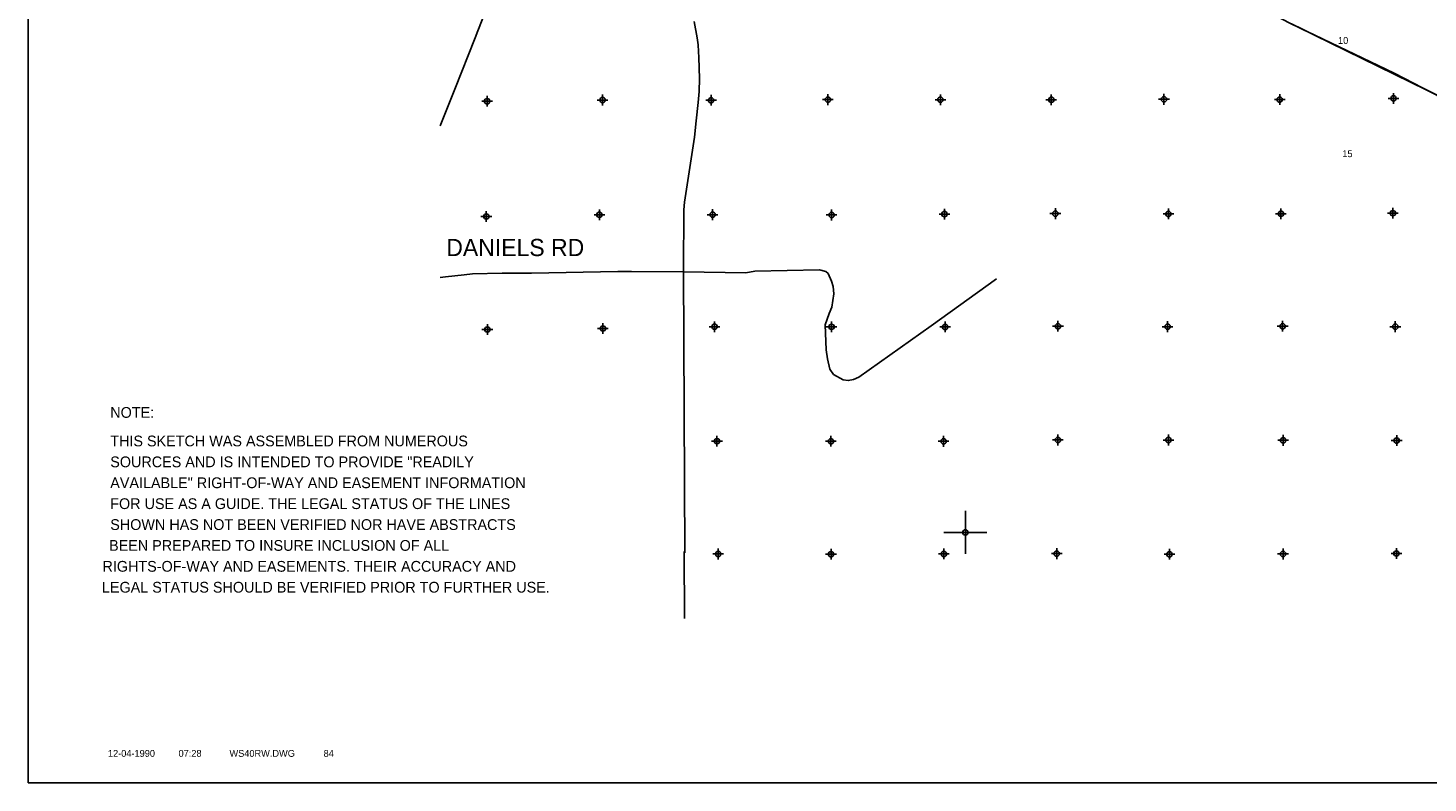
# Model space of a CAD drawing. Extents: x 209503 to 369503, y 779969 to 886560.
# Tile 1 of 7: x 209503 to 274666, y 781560 to 816667. Entities that reach past the tile are written whole.
import ezdxf
from ezdxf.enums import TextEntityAlignment as Align

# ---------------------------------------------------------------- set-up
doc = ezdxf.new("R2010")
doc.units = 0
doc.header["$LTSCALE"] = 1200
doc.header["$PDMODE"] = 34
doc.header["$PDSIZE"] = 250
doc.layers.get('0').update_dxf_attribs({"linetype": 'CONTINUOUS'})
for name, color, linetype in [('BORDER', 1, 'CONTINUOUS'), ('MAJROADS', 9, 'CONTINUOUS'), ('SEC', 2, 'CONTINUOUS'), ('TEXT', 7, 'CONTINUOUS'), ('WSHEDS', 3, 'CONTINUOUS')]:
    doc.layers.add(name, color=color, linetype=linetype)

# ---------------------------------------------------------------- blocks, each defined once
blk = doc.blocks.new('TICK')
at = {"color": 0}
for points in [[(500, 0), (500, 1000)], [(0, 500), (1000, 500)]]:
    blk.add_lwpolyline(points, dxfattribs=at)
blk.add_point((500, 500), dxfattribs=at)
blk = doc.blocks.new('LOGON')
at = {"color": 0}
blk.add_attdef('DATE', text='', height=1, dxfattribs=at).set_placement((-1.87, 1.76), align=Align.RIGHT)
for tag, p in [('TIME', (1.56, 1.76)), ('DRAWING', (8.97, 1.76)), ('OPERATOR', (22.66, 1.76))]:
    blk.add_attdef(tag, p, '', height=1, dxfattribs=at)
blk = doc.blocks.new('RWNOTE')
at = {"layer": 'TEXT', "color": 0}
for s, p in [('NOTE:', (0, 0)), ('THIS SKETCH WAS ASSEMBLED FROM NUMEROUS', (0, -796)), ('SOURCES AND IS INTENDED TO PROVIDE "READILY', (0, -1379)), ('AVAILABLE" RIGHT-OF-WAY AND EASEMENT INFORMATION ', (0, -1962)), ('FOR USE AS A GUIDE. THE LEGAL STATUS OF THE LINES', (0, -2545)), ('SHOWN HAS NOT BEEN VERIFIED NOR HAVE ABSTRACTS ', (0, -3128)), ('BEEN PREPARED TO INSURE INCLUSION OF ALL', (-33, -3710)), (' RIGHTS-OF-WAY AND EASEMENTS. THEIR ACCURACY AND ', (-328, -4293)), (' LEGAL STATUS SHOULD BE VERIFIED PRIOR TO FURTHER USE.', (-344, -4876))]:
    blk.add_text(s, height=300, dxfattribs=at).set_placement(p)

msp = doc.modelspace()

# ---------------------------------------------------------------- linework, layer by layer
at = {"layer": 'BORDER', "color": 0}
msp.add_lwpolyline([(209503.174, 781559.981), (369503.174, 781559.981), (369503.174, 886559.981), (209503.174, 886559.981)], close=True, dxfattribs=at)
at = {"layer": 'MAJROADS', "color": 0}
for points in [[(275309.564, 813423.591), (273089.215, 814562.877), (268296.806, 816869.198), (266977.977, 817549.318), (262361.143, 819804.061), (259297.364, 821326.669), (258813.525, 821615.15), (258630.567, 821800.848), (258373.136, 822112.784), (257075.298, 823362.52), (256418.312, 824029.343), (251850.806, 828411.986), (251052.63, 829247.438), (248772.6, 831375.889)], [(234835.439, 829150.969), (234971.972, 825094.475), (234973.838, 824297.026), (234994.664, 823791.175), (234955.964, 823523.761), (234891.49, 823276.595), (234685.235, 822845.007), (234531.099, 822624.736), (232110.899, 819297.796), (230865.595, 817513.772), (230757.746, 817325.006), (230639.072, 817054.41), (230439.915, 816534.812), (230314.675, 816208.323), (229362.995, 813819.736), (228687.637, 812125.047)], [(240505.22, 816975.846), (240653.292, 816208.884), (240702.032, 815892.613), (240716.799, 815576.688), (240731.933, 815296.734), (240763.879, 814313.111), (240735.848, 813719.821), (240694.583, 813200.613), (240602.016, 812354.162), (240530.268, 811589.44), (240061.793, 808568.377), (240024.257, 808219.009), (240007.694, 805417.181), (240073.422, 792255.916)], [(254580.993, 804996.855), (251536.921, 802815.459), (248175.051, 800435.446), (247928.03, 800318.049), (247681.722, 800270.595), (247444.284, 800308.989), (246991.141, 800557.433), (246823.806, 800806.961), (246712.727, 801281.755), (246661.091, 801705.978), (246604.897, 802859.727), (246788.189, 803391.477), (246911.146, 803690.01), (247007.426, 804312.583), (246982.871, 804648.594), (246907.521, 804903.18), (246739.144, 805246.652), (246632.19, 805341.675), (246339.225, 805422.605), (243340.701, 805357.232), (242908.178, 805275.701), (240008.796, 805329.232), (237588.737, 805349.898), (236951.218, 805352.398), (232941.277, 805273.35), (231572.133, 805261.322), (230196.79, 805229.371), (229810.658, 805189.338), (228932.337, 805096.362), (228687.637, 805067.227)], [(240044.782, 792327.561), (240067.034, 789215.055)]]:
    msp.add_lwpolyline(points, dxfattribs=at)
at = {"layer": 'SEC', "color": 0}
for p in [(230873.688, 813263.88), (236244.606, 813318.557), (241296.788, 813307.934), (246734.596, 813337.113), (251971.144, 813333.869), (257132.288, 813331.033), (262377.351, 813352.879), (267764.663, 813340.439), (273060.177, 813395.525), (230836.25, 807901.839), (236098.387, 807982.241), (241368.494, 807987.194), (246906.614, 807973.937), (252160.146, 808012.493), (257321.426, 808034.793), (262583.064, 808023.034), (267819.658, 808028.168), (273031.253, 808058.573), (230883.184, 802648.262), (236262.436, 802694.515), (241457.547, 802775.281), (246903.552, 802770.902), (252190.37, 802767.385), (257443.856, 802797.563), (262546.262, 802778.289), (267900.242, 802799.544), (273145.078, 802779.498), (241571.144, 797454.314), (246874.719, 797450.707), (252119.646, 797447.417), (257440.34, 797510.745), (262584.727, 797508.001), (267921.769, 797495.833), (273208.542, 797483.939), (241626.503, 792209.07), (246879.762, 792197.356), (252133.158, 792210.778), (257386.554, 792224.2), (262631.344, 792195.775), (267918.253, 792209.015), (273196.829, 792230.679)]:
    msp.add_point(p, dxfattribs=at)
at = {"layer": 'WSHEDS', "color": 0, "const_width": 80}
msp.add_lwpolyline([(283512.069, 809426.12), (268297.756, 816868.733, -0.005292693)], format="xyb", dxfattribs=at)

# ---------------------------------------------------------------- block references
at = {"color": 0, "xscale": 2, "yscale": 2, "zscale": 2}
msp.add_blockref('TICK', (252133.158, 792210.778), dxfattribs=at)
at = {"layer": 'TEXT', "color": 0, "xscale": 1.667, "yscale": 1.667, "zscale": 1.667}
msp.add_blockref('RWNOTE', (213331.693, 798540.992), dxfattribs=at)
at = {"layer": 'TEXT', "color": 0, "xscale": 320, "yscale": 320, "zscale": 320}
msp.add_blockref('LOGON', (216011.354, 782213.063), dxfattribs=at).add_auto_attribs({'DATE': '12-04-1990', 'TIME': '07:28', 'OPERATOR': '84', 'DRAWING': 'WS40RW.DWG'})

# ---------------------------------------------------------------- texts
at = {"layer": 'MAJROADS', "color": 0}
msp.add_text('DANIELS RD', height=800, dxfattribs=at).set_placement((228972.501, 806061.492))
at = {"layer": 'TEXT', "color": 0}
for s, p in [('10', (270716.316, 815930.413)), ('15', (270916.316, 810662.419))]:
    msp.add_text(s, height=320, dxfattribs=at).set_placement(p, align=Align.CENTER)

doc.saveas('drawing.dxf')
